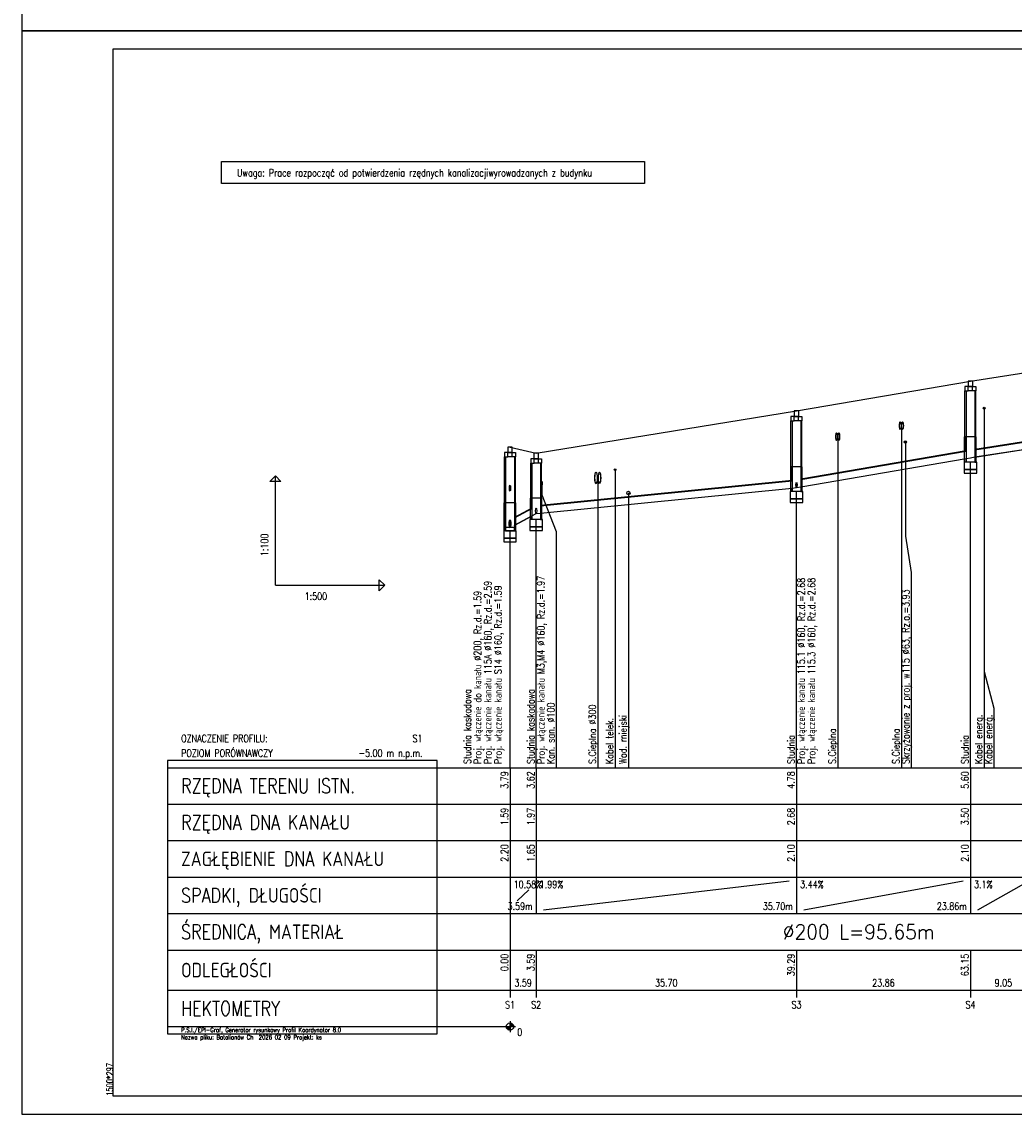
# Model space of a CAD drawing. Header units: millimetres. Extents: x -7377 to -5075, y 264 to 1193.
# Tile 2 of 23: x -6995 to -6723, y 302 to 602. Entities that reach past the tile are written whole.
import ezdxf
from ezdxf.enums import TextEntityAlignment as Align

# ---------------------------------------------------------------- set-up
doc = ezdxf.new("R2010")
doc.units = ezdxf.units.MM
doc.header["$LTSCALE"] = 2
for name, color, linetype in [('IS ddd', 2, 'Continuous'), ('ks_Liczby', 7, 'Continuous'), ('ks_Linie_opisowe', 7, 'Continuous'), ('ks_Linie_tabeli', 7, 'Continuous'), ('ks_Odcinki_1', 7, 'Continuous'), ('ks_Opis_PZ_1', 7, 'Continuous'), ('ks_Opis_skrz', 7, 'Continuous'), ('ks_Opis_uzbr_n', 7, 'Continuous'), ('ks_Opis_wl', 7, 'Continuous'), ('ks_Teren_istn', 3, 'Continuous'), ('ks_Uzbr_podz', 7, 'Continuous'), ('ks_Wezly_1', 7, 'Continuous')]:
    doc.layers.add(name, color=color, linetype=linetype)
doc.styles.add('ROMANS', font='romans', dxfattribs={"width": 0.8})
doc.styles.get("Standard").update_dxf_attribs({"font": 'simplex.shx', "width": 0.8})
pattern_1 = [(45, (-6994.7965, 297), (-0.08838835, 0.08838835), [])]

msp = doc.modelspace()

# ---------------------------------------------------------------- hatches: boundary and pattern name
at = {"layer": 'ks_Wezly_1'}
h = msp.add_hatch(dxfattribs=at)
h.set_pattern_fill('ANSI31', color=256, style=0)
h.set_pattern_definition(pattern_1)
h.paths.add_polyline_path([(-6735.773, 487.7), (-6736.073, 487.7), (-6736.157, 487.7), (-6736.157, 483.828), (-6735.773, 483.894)])
h = msp.add_hatch(dxfattribs=at)
h.set_pattern_fill('ANSI31', color=256, style=0)
h.set_pattern_definition(pattern_1)
h.paths.add_polyline_path([(-6783.88, 475.743), (-6783.496, 475.781), (-6783.496, 479.5), (-6783.796, 479.5), (-6783.88, 479.5)])
h = msp.add_hatch(dxfattribs=at)
h.set_pattern_fill('ANSI31', color=256, style=0)
h.set_pattern_definition(pattern_1)
h.paths.add_polyline_path([(-6854.896, 470.9), (-6855.196, 470.9), (-6855.28, 470.9), (-6855.28, 467.962), (-6854.896, 468.165)])
h = msp.add_hatch(dxfattribs=at)
h.set_pattern_fill('ANSI31', color=256, style=0)
h.set_pattern_definition(pattern_1)
h.paths.add_polyline_path([(-6862.077, 469.6), (-6862.377, 469.6), (-6862.461, 469.6), (-6862.461, 461.9), (-6862.077, 461.9)])
h = msp.add_hatch(dxfattribs=at)
h.set_pattern_fill('ANSI31', color=256, style=0)
h.set_pattern_definition(pattern_1)
h.paths.add_polyline_path([(-6862.077, 469.6), (-6862.377, 469.6), (-6862.461, 469.6), (-6862.461, 461.9), (-6862.077, 461.9), (-6862.077, 462.9)])

# ---------------------------------------------------------------- linework, layer by layer
at = {"layer": 'IS ddd'}
for points in [[(-6994.797, 599), (-5094.797, 599), (-5094.797, 896), (-6994.797, 896)], [(-6994.797, 302), (-5494.797, 302), (-5494.797, 599), (-6994.797, 599)], [(-6969.797, 307), (-5499.797, 307), (-5499.797, 594), (-6969.797, 594)], [(-6939.999, 563.191), (-6823.999, 563.191), (-6823.999, 557.191), (-6939.999, 557.191)]]:
    msp.add_lwpolyline(points, close=True, dxfattribs=at)
at = {"layer": 'ks_Liczby'}
for p, q in [((-6861.759, 325.531), (-6859.994, 326.469)), ((-6861.725, 325.47), (-6860.029, 326.53)), ((-6861.686, 325.412), (-6860.068, 326.588)), ((-6861.643, 325.357), (-6860.111, 326.643)), ((-6861.596, 325.305), (-6860.157, 326.695)), ((-6861.546, 325.257), (-6860.207, 326.743)), ((-6861.492, 325.212), (-6860.261, 326.788)), ((-6861.436, 325.171), (-6860.317, 326.829)), ((-6861.377, 325.134), (-6860.377, 326.866)), ((-6861.315, 325.101), (-6860.438, 326.899)), ((-6861.251, 325.073), (-6860.502, 326.927)), ((-6861.186, 325.049), (-6860.568, 326.951)), ((-6861.118, 325.03), (-6860.635, 326.97)), ((-6861.05, 325.015), (-6860.703, 326.985)), ((-6860.981, 325.005), (-6860.772, 326.995)), ((-6860.911, 325.001), (-6860.842, 326.999)), ((-6860.877, 327.5), (-6860.877, 324.5)), ((-6862.377, 326), (-6859.377, 326)), ((-6861.874, 325.93), (-6859.879, 326.07)), ((-6861.867, 325.861), (-6859.886, 326.139)), ((-6861.855, 325.792), (-6859.898, 326.208)), ((-6861.838, 325.724), (-6859.915, 326.276)), ((-6861.816, 325.658), (-6859.937, 326.342)), ((-6861.79, 325.593), (-6859.963, 326.407))]:
    msp.add_line(p, q, dxfattribs=at)
msp.add_circle((-6860.877, 326), 1, dxfattribs=at)
at = {"layer": 'ks_Linie_opisowe'}
for p, q in [((-6730.817, 495.581), (-6730.817, 397)), ((-6753.497, 490.748), (-6753.497, 397)), ((-6770.977, 487.745), (-6770.977, 397)), ((-6836.797, 476.446), (-6836.797, 397)), ((-6832.057, 478.716), (-6832.057, 397)), ((-6828.397, 472.31), (-6828.397, 397))]:
    msp.add_line(p, q, dxfattribs=at)
for points in [[(-6730.797, 495.584), (-6730.797, 423.36), (-6728.117, 413.36), (-6728.117, 397)], [(-6752.398, 486.33), (-6752.398, 460.48), (-6750.797, 450.48), (-6750.797, 397)], [(-6852.177, 474.447), (-6852.177, 471.8), (-6848.196, 461.8), (-6848.196, 397)]]:
    msp.add_lwpolyline(points, dxfattribs=at)
at = {"layer": 'ks_Linie_tabeli'}
for p, q in [((-6925.229, 447), (-6925.229, 477)), ((-6925.229, 447), (-6895.229, 447)), ((-6954.797, 397), (-6860.877, 397)), ((-6860.877, 397), (-6496.787, 397)), ((-6860.877, 397), (-6860.877, 367)), ((-6860.877, 397), (-6860.877, 336)), ((-6853.696, 397), (-6853.696, 367)), ((-6782.296, 397), (-6782.296, 367)), ((-6734.573, 397), (-6734.573, 367)), ((-6954.797, 387), (-6860.877, 387)), ((-6860.877, 387), (-6496.787, 387)), ((-6954.797, 377), (-6860.877, 377)), ((-6860.877, 377), (-6496.787, 377)), ((-6954.797, 367), (-6860.877, 367)), ((-6860.877, 367), (-6496.787, 367)), ((-6860.877, 367), (-6860.877, 357)), ((-6853.696, 367), (-6853.696, 357)), ((-6851.696, 358), (-6784.296, 366)), ((-6782.296, 367), (-6782.296, 357)), ((-6780.296, 358), (-6736.573, 366)), ((-6734.573, 367), (-6734.573, 357)), ((-6732.573, 358), (-6718.481, 366)), ((-6858.877, 360.5), (-6855.696, 363.5)), ((-6954.797, 357), (-6860.877, 357)), ((-6860.877, 357), (-6496.787, 357)), ((-6954.797, 347), (-6860.877, 347)), ((-6860.877, 347), (-6496.787, 347)), ((-6860.877, 347), (-6860.877, 334)), ((-6853.696, 347), (-6853.696, 334)), ((-6782.296, 347), (-6782.296, 334)), ((-6734.573, 347), (-6734.573, 334)), ((-6954.797, 336), (-6860.877, 336)), ((-6860.877, 336), (-6496.787, 336)), ((-6954.797, 326), (-6860.877, 326))]:
    msp.add_line(p, q, dxfattribs=at)
for points in [[(-6734.573, 397), (-6734.573, 480.794)], [(-6782.296, 397), (-6782.296, 472.681)], [(-6853.696, 397), (-6853.696, 465.065)], [(-6860.877, 397), (-6860.877, 461.9)]]:
    msp.add_lwpolyline(points, dxfattribs=at)
for points in [[(-6925.229, 477), (-6923.729, 475.5), (-6926.729, 475.5)], [(-6895.229, 447), (-6896.729, 445.5), (-6896.729, 448.5)], [(-6954.797, 324), (-6880.877, 324), (-6880.877, 399), (-6954.797, 399)]]:
    msp.add_lwpolyline(points, close=True, dxfattribs=at)
at = {"layer": 'ks_Odcinki_1'}
for points in [[(-6733.373, 484.186), (-6717.681, 486.614), (-6717.681, 486.714), (-6733.373, 484.286)], [(-6781.096, 476.006), (-6735.773, 483.794), (-6735.773, 483.894), (-6781.096, 476.106)], [(-6733.373, 482.186), (-6717.681, 484.614), (-6717.681, 484.514), (-6733.373, 482.086)], [(-6781.096, 474.006), (-6735.773, 481.794), (-6735.773, 481.694), (-6781.096, 473.906)], [(-6852.496, 468.819), (-6783.496, 475.681), (-6783.496, 475.781), (-6852.496, 468.919)], [(-6852.496, 466.819), (-6783.496, 473.681), (-6783.496, 473.581), (-6852.496, 466.719)], [(-6859.677, 465.535), (-6854.896, 468.065), (-6854.896, 468.165), (-6859.677, 465.635)], [(-6859.677, 463.535), (-6854.896, 466.065), (-6854.896, 465.965), (-6859.677, 463.435)]]:
    msp.add_lwpolyline(points, close=True, dxfattribs=at)
at = {"layer": 'ks_Opis_wl'}
for centre, major_axis, ratio in [((-6860.877, 473.627), (0, -0.8), 0.2), ((-6860.877, 473.627), (0, -0.727), 0.2000688), ((-6782.296, 474.527), (0, -0.8), 0.2), ((-6782.296, 474.527), (0, -0.8), 0.2), ((-6782.296, 474.527), (0, -0.727), 0.1999313), ((-6782.296, 474.527), (0, -0.727), 0.1999313), ((-6853.696, 467.427), (0, -0.8), 0.2), ((-6853.696, 467.427), (0, -0.727), 0.2000688), ((-6860.877, 463.9), (0, -1.1), 0.2), ((-6860.877, 463.9), (0, -1), 0.2), ((-6860.877, 463.627), (0, -0.8), 0.2), ((-6860.877, 463.627), (0, -0.727), 0.2000688)]:
    msp.add_ellipse(centre, major_axis=major_axis, ratio=ratio, dxfattribs=at)
at = {"layer": 'ks_Teren_istn'}
msp.add_lwpolyline([(-6860.877, 484.9), (-6853.696, 483.2), (-6782.296, 494.8), (-6734.573, 503), (-6716.481, 505.8), (-6698.121, 506.8), (-6689.391, 508.6), (-6669.583, 510), (-6643.484, 512), (-6572.288, 515), (-6526.228, 516.2), (-6505.169, 517), (-6496.787, 520)], dxfattribs=at)
at = {"layer": 'ks_Uzbr_podz'}
for centre, radius in [((-6730.817, 495.581), 0.25), ((-6730.797, 495.584), 0.25), ((-6752.398, 486.33), 0.315), ((-6752.398, 486.33), 0.3), ((-6832.057, 478.716), 0.25), ((-6828.397, 472.31), 0.472), ((-6828.397, 472.31), 0.45)]:
    msp.add_circle(centre, radius, dxfattribs=at)
for centre, major_axis in [((-6753.817, 490.748), (0, -1.05)), ((-6753.817, 490.748), (0, -1)), ((-6753.177, 490.748), (0, -1.05)), ((-6753.177, 490.748), (0, -1)), ((-6771.297, 487.745), (0, -1.05)), ((-6771.297, 487.745), (0, -1)), ((-6770.657, 487.745), (0, -1.05)), ((-6770.657, 487.745), (0, -1)), ((-6837.277, 476.446), (0, -1.575)), ((-6837.277, 476.446), (0, -1.5)), ((-6836.317, 476.446), (0, -1.575)), ((-6836.317, 476.446), (0, -1.5)), ((-6852.177, 474.947), (0, -0.55)), ((-6852.177, 474.947), (0, -0.5))]:
    msp.add_ellipse(centre, major_axis=major_axis, ratio=0.2, dxfattribs=at)
at = {"layer": 'ks_Wezly_1'}
for p, q in [((-6733.973, 501.5), (-6735.173, 501.5)), ((-6733.973, 500.3), (-6735.173, 500.3)), ((-6781.696, 493.3), (-6782.896, 493.3)), ((-6781.696, 492.1), (-6782.896, 492.1)), ((-6733.253, 487.7), (-6735.893, 487.7)), ((-6860.277, 483.4), (-6861.477, 483.4)), ((-6860.277, 482.2), (-6861.477, 482.2)), ((-6853.096, 481.7), (-6854.296, 481.7)), ((-6853.096, 480.5), (-6854.296, 480.5)), ((-6780.976, 479.5), (-6783.616, 479.5)), ((-6852.376, 470.9), (-6855.016, 470.9)), ((-6859.557, 469.6), (-6862.197, 469.6))]:
    msp.add_line(p, q, dxfattribs=at)
for points in [[(-6735.173, 501.5), (-6736.073, 501.5), (-6736.073, 500.3), (-6735.173, 500.3)], [(-6735.773, 487.7), (-6736.073, 487.7), (-6736.073, 500.3), (-6735.773, 500.3)], [(-6735.197, 501.5), (-6733.949, 501.5), (-6733.949, 503), (-6735.197, 503)], [(-6733.973, 501.5), (-6733.073, 501.5), (-6733.073, 500.3), (-6733.973, 500.3)], [(-6733.373, 487.7), (-6733.073, 487.7), (-6733.073, 500.3), (-6733.373, 500.3)], [(-6782.92, 493.3), (-6781.672, 493.3), (-6781.672, 494.8), (-6782.92, 494.8)], [(-6782.896, 493.3), (-6783.796, 493.3), (-6783.796, 492.1), (-6782.896, 492.1)], [(-6783.496, 479.5), (-6783.796, 479.5), (-6783.796, 492.1), (-6783.496, 492.1)], [(-6781.696, 493.3), (-6780.796, 493.3), (-6780.796, 492.1), (-6781.696, 492.1)], [(-6781.096, 479.5), (-6780.796, 479.5), (-6780.796, 492.1), (-6781.096, 492.1)], [(-6735.773, 480.794), (-6736.157, 480.794), (-6736.157, 487.7), (-6735.773, 487.7)], [(-6733.373, 480.794), (-6732.989, 480.794), (-6732.989, 487.7), (-6733.373, 487.7)], [(-6861.477, 483.4), (-6862.377, 483.4), (-6862.377, 482.2), (-6861.477, 482.2)], [(-6862.077, 469.6), (-6862.377, 469.6), (-6862.377, 482.2), (-6862.077, 482.2)], [(-6861.501, 483.4), (-6860.253, 483.4), (-6860.253, 484.9), (-6861.501, 484.9)], [(-6860.277, 483.4), (-6859.377, 483.4), (-6859.377, 482.2), (-6860.277, 482.2)], [(-6859.677, 469.6), (-6859.377, 469.6), (-6859.377, 482.2), (-6859.677, 482.2)], [(-6854.32, 481.7), (-6853.072, 481.7), (-6853.072, 483.2), (-6854.32, 483.2)], [(-6854.296, 481.7), (-6855.196, 481.7), (-6855.196, 480.5), (-6854.296, 480.5)], [(-6854.896, 470.9), (-6855.196, 470.9), (-6855.196, 480.5), (-6854.896, 480.5)], [(-6853.096, 481.7), (-6852.196, 481.7), (-6852.196, 480.5), (-6853.096, 480.5)], [(-6852.496, 470.9), (-6852.196, 470.9), (-6852.196, 480.5), (-6852.496, 480.5)], [(-6783.496, 472.681), (-6783.88, 472.681), (-6783.88, 479.5), (-6783.496, 479.5)], [(-6781.096, 472.681), (-6780.712, 472.681), (-6780.712, 479.5), (-6781.096, 479.5)], [(-6736.301, 478.794), (-6732.845, 478.794), (-6732.845, 480.794), (-6736.301, 480.794)], [(-6734.573, 480.794), (-6735.773, 480.794), (-6735.773, 481.794), (-6734.573, 482), (-6733.373, 482.186), (-6733.373, 480.794)], [(-6736.301, 477.794), (-6732.845, 477.794), (-6732.845, 478.794), (-6736.301, 478.794)], [(-6782.296, 472.681), (-6783.496, 472.681), (-6783.496, 473.681), (-6782.296, 473.8), (-6781.096, 474.006), (-6781.096, 472.681)], [(-6854.896, 465.065), (-6855.28, 465.065), (-6855.28, 470.9), (-6854.896, 470.9)], [(-6852.496, 465.065), (-6852.112, 465.065), (-6852.112, 470.9), (-6852.496, 470.9)], [(-6784.024, 470.681), (-6780.568, 470.681), (-6780.568, 472.681), (-6784.024, 472.681)], [(-6784.024, 469.681), (-6780.568, 469.681), (-6780.568, 470.681), (-6784.024, 470.681)], [(-6862.077, 461.9), (-6862.461, 461.9), (-6862.461, 469.6), (-6862.077, 469.6)], [(-6859.677, 461.9), (-6859.293, 461.9), (-6859.293, 469.6), (-6859.677, 469.6)], [(-6855.424, 463.065), (-6851.968, 463.065), (-6851.968, 465.065), (-6855.424, 465.065)], [(-6853.696, 465.065), (-6854.896, 465.065), (-6854.896, 466.065), (-6853.696, 466.7), (-6852.496, 466.819), (-6852.496, 465.065)], [(-6862.605, 459.9), (-6859.149, 459.9), (-6859.149, 461.9), (-6862.605, 461.9)], [(-6862.077, 461.9), (-6859.677, 461.9), (-6859.677, 462.9), (-6862.077, 462.9)], [(-6855.424, 462.065), (-6851.968, 462.065), (-6851.968, 463.065), (-6855.424, 463.065)], [(-6862.605, 458.9), (-6859.149, 458.9), (-6859.149, 459.9), (-6862.605, 459.9)]]:
    msp.add_lwpolyline(points, close=True, dxfattribs=at)

# ---------------------------------------------------------------- texts
at = {"layer": 'IS ddd', "width": 0.8}
msp.add_text('Uwaga: Prace rozpocząć od potwierdzenia rzędnych kanalizacjiwyrowadzanych z budynku', height=2, dxfattribs=at).set_placement((-6935.751, 559.099))
at = {"layer": 'IS ddd', "style": 'ROMANS', "width": 0.75}
msp.add_text('1500*297', height=1.8, rotation=90, dxfattribs=at).set_placement((-6969.797, 307))
at = {"layer": 'ks_Liczby', "width": 0.8}
msp.add_text('1:100', height=2, rotation=90, dxfattribs=at).set_placement((-6927.229, 455))
for s, p in [('1:500', (-6917.229, 443)), ('10.58%', (-6859.877, 364)), ('1.99%', (-6852.696, 364)), ('3.44%', (-6781.296, 364)), ('3.1%', (-6733.573, 364)), ('0', (-6858.877, 323.5))]:
    msp.add_text(s, height=2, dxfattribs=at).set_placement(p)
for s, p in [('3.79', (-6861.377, 396)), ('3.62', (-6854.196, 396)), ('4.78', (-6782.796, 396)), ('5.60', (-6735.073, 396)), ('1.59', (-6861.377, 386)), ('1.97', (-6854.196, 386)), ('2.68', (-6782.796, 386)), ('3.50', (-6735.073, 386)), ('2.20', (-6861.377, 376)), ('1.65', (-6854.196, 376)), ('2.10', (-6782.796, 376)), ('2.10', (-6735.073, 376)), ('0.00', (-6861.377, 346)), ('3.59', (-6854.196, 346)), ('39.29', (-6782.796, 346)), ('63.15', (-6735.073, 346))]:
    msp.add_text(s, height=2, rotation=90, dxfattribs=at).set_placement(p, align=Align.RIGHT)
for s, p in [('3.59m', (-6854.696, 358)), ('35.70m', (-6783.296, 358)), ('23.86m', (-6735.573, 358))]:
    msp.add_text(s, height=2, dxfattribs=at).set_placement(p, align=Align.RIGHT)
at = {"layer": 'ks_Liczby', "width": 0.863241}
msp.add_text('%%C200 L=95.65m', height=4, dxfattribs=at).set_placement((-6786.03, 350), (-6744.43, 350), align=Align.FIT)
at = {"layer": 'ks_Liczby', "width": 0.8}
for s, p in [('3.59', (-6857.286, 337)), ('35.70', (-6817.996, 337)), ('23.86', (-6758.434, 337)), ('9.05', (-6725.527, 337)), ('S1', (-6860.877, 331)), ('S2', (-6853.696, 331)), ('S3', (-6782.296, 331)), ('S4', (-6734.573, 331))]:
    msp.add_text(s, height=2, dxfattribs=at).set_placement(p, align=Align.CENTER)
at = {"layer": 'ks_Linie_tabeli', "width": 0.8}
for s, height, p in [('OZNACZENIE PROFILU:', 2, (-6951.101, 404)), ('POZIOM PORÓWNAWCZY', 2, (-6951.101, 400)), ('RZĘDNA TERENU ISTN.', 4, (-6951.101, 390)), ('RZĘDNA DNA KANAŁU', 4, (-6951.101, 380)), ('ZAGŁĘBIENIE DNA KANAŁU', 4, (-6951.101, 370)), ('SPADKI, DŁUGOŚCI', 4, (-6951.101, 360)), ('ŚREDNICA, MATERIAŁ', 4, (-6951.101, 350)), ('ODLEGŁOŚCI', 4, (-6951.101, 339.5)), ('HEKTOMETRY', 4, (-6951.101, 329)), ('P.S.I./EPI-Graf, Generator rysunkowy Profil Koordynator 8.0', 1.2, (-6951.101, 324.5)), ('Nazwa pliku: Batalionów Ch  2026 02 09 Projekt: ks', 1.2, (-6951.101, 322.5))]:
    msp.add_text(s, height=height, dxfattribs=at).set_placement(p)
for s, p in [('S1', (-6884.877, 404)), ('-5.00 m n.p.m.', (-6884.877, 400))]:
    msp.add_text(s, height=2, dxfattribs=at).set_placement(p, align=Align.RIGHT)
at = {"layer": 'ks_Opis_PZ_1', "width": 0.8}
for s, p in [('Studnia kaskadowa', (-6871.577, 398)), ('Studnia kaskadowa', (-6854.196, 398)), ('Studnia', (-6782.796, 398)), ('Studnia', (-6735.073, 398))]:
    msp.add_text(s, height=2, rotation=90, dxfattribs=at).set_placement(p)
at = {"layer": 'ks_Opis_skrz', "width": 0.8}
msp.add_text('Skrzyżowanie z proj. w115 %%C63, Rz.o.=3.93', height=2, rotation=90, dxfattribs=at).set_placement((-6751.297, 398))
at = {"layer": 'ks_Opis_uzbr_n', "width": 0.8}
for s, p in [('Kan. san. %%C100', (-6848.696, 398)), ('S.Cieplna %%C300', (-6837.297, 398)), ('Wod. miejski', (-6828.897, 398)), ('Kabel energ.', (-6731.317, 398)), ('Kabel energ.', (-6728.617, 398)), ('Kabel telek.', (-6832.557, 398)), ('S.Cieplna', (-6771.477, 398)), ('S.Cieplna', (-6753.997, 398))]:
    msp.add_text(s, height=2, rotation=90, dxfattribs=at).set_placement(p)
at = {"layer": 'ks_Opis_wl', "width": 0.8}
for s, p in [('Proj. włączenie kanału 115A %%C160, Rz.d.=2.59', (-6865.977, 398)), ('Proj. włączenie kanału M3,M4 %%C160, Rz.d.=1.97', (-6851.396, 398)), ('Proj. włączenie kanału 115.1 %%C160, Rz.d.=2.68', (-6779.996, 398)), ('Proj. włączenie kanału 115.3 %%C160, Rz.d.=2.68', (-6777.196, 398)), ('Proj. włączenie do kanału %%C200, Rz.d.=1.59', (-6868.777, 398)), ('Proj. włączenie kanału S14 %%C160, Rz.d.=1.59', (-6863.177, 398))]:
    msp.add_text(s, height=2, rotation=90, dxfattribs=at).set_placement(p)

doc.saveas('drawing.dxf')
